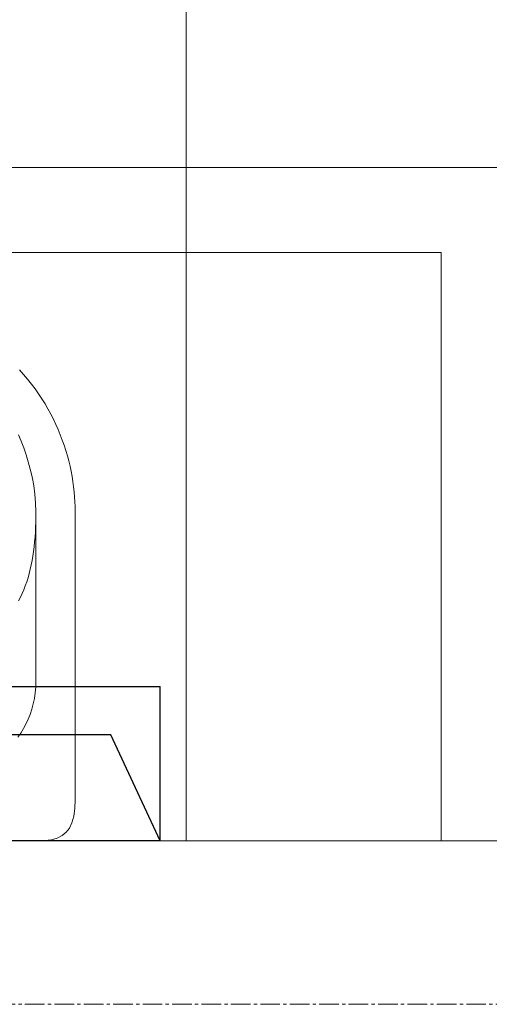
# Model space of a CAD drawing. Header units: centimetres. Extents: x 88729 to 133553, y -16225 to 14174.
# Tile 128 of 231: x 91597 to 91633, y -6861 to -6786. Entities that reach past the tile are written whole.
import ezdxf
from ezdxf.enums import TextEntityAlignment as Align

# ---------------------------------------------------------------- set-up
doc = ezdxf.new("R2010")
doc.units = ezdxf.units.CM
doc.linetypes.add('CENTER2', pattern=[1.125, 0.75, -0.125, 0.125, -0.125])
doc.layers.add('A-ARMATURA', color=252, linetype='Continuous', lineweight=5)
doc.layers.add('E_Istn_pozostaje', color=132, linetype='Continuous', lineweight=25)
for name, color, linetype in [('A-OS', 252, 'CENTER2'), ('A-SCIANY', 252, 'Continuous'), ('A-SUFITY', 252, 'Continuous'), ('E_PODKLAD', 7, 'Continuous'), ('R-MET-IWE', 252, 'Continuous')]:
    doc.layers.add(name, color=color, linetype=linetype)
doc.styles.get("Standard").update_dxf_attribs({"font": 'txt.shx'})

# ---------------------------------------------------------------- blocks, each defined once
blk = doc.blocks.new('RLX_F50_18W')
at = {"ltscale": 0.1}
for p, q in [((5.9, 31.5), (-5.9, 31.5)), ((-5.9, -31.5), (-5.9, 31.5)), ((5.9, 31.5), (-2.224, 27.739)), ((5.9, 31.5), (5.9, -31.5)), ((-2.224, 27.739), (-2.224, 0))]:
    blk.add_line(p, q, dxfattribs=at)
at = {"ltscale": 0.1, "flags": 9}
blk.add_attdef('RLXLUM', (0, 0), '', height=0.1, dxfattribs=at)
blk = doc.blocks.new('A$C3A7D2EB8')
at = {"layer": 'A-ARMATURA'}
for points in [[(-20.748, -15.488), (-21.069, -15.132), (-21.375, -14.771), (-21.668, -14.404), (-21.947, -14.032), (-22.212, -13.655), (-22.464, -13.274), (-22.703, -12.89), (-22.93, -12.502), (-23.143, -12.111), (-23.344, -11.717), (-23.532, -11.322), (-23.708, -10.925), (-23.872, -10.526), (-24.024, -10.127), (-24.165, -9.727), (-24.294, -9.327), (-24.411, -8.927), (-24.518, -8.528), (-24.613, -8.13), (-24.698, -7.734), (-24.772, -7.339), (-24.836, -6.947), (-24.889, -6.557), (-24.932, -6.171), (-24.966, -5.788), (-24.989, -5.409), (-25.003, -5.035), (-25.008, -4.665), (-25.008, -4.665), (-25.008, 17.362), (-24.981, 18.054), (-24.899, 18.645), (-24.762, 19.142), (-24.568, 19.551), (-24.315, 19.879), (-24.002, 20.133), (-23.629, 20.319), (-23.193, 20.443), (-22.695, 20.513), (-22.131, 20.535), (-0.008, 20.535)], [(-20.614, 12.611), (-20.841, 12.286), (-21.05, 11.947), (-21.24, 11.596), (-21.41, 11.232), (-21.561, 10.855), (-21.691, 10.464), (-21.799, 10.059), (-21.886, 9.64), (-21.95, 9.206), (-21.991, 8.758), (-22.008, 8.296), (-22.008, 8.296), (-22.008, -4.636), (-21.981, -5.32), (-21.924, -5.987), (-21.837, -6.649), (-21.72, -7.32), (-21.577, -7.901), (-21.424, -8.462), (-21.257, -9.005), (-21.077, -9.531), (-20.881, -10.041), (-20.668, -10.536)], [(-20.675, 2.184), (-20.82, 1.904), (-20.955, 1.617), (-21.081, 1.325), (-21.197, 1.025), (-21.305, 0.719), (-21.404, 0.407), (-21.494, 0.088), (-21.576, -0.238), (-21.65, -0.57), (-21.716, -0.909), (-21.775, -1.255), (-21.826, -1.607), (-21.871, -1.966), (-21.909, -2.331), (-21.94, -2.703), (-21.965, -3.082), (-21.984, -3.468), (-21.997, -3.86), (-22.005, -4.259), (-22.008, -4.665)]]:
    blk.add_lwpolyline(points, dxfattribs=at)
blk = doc.blocks.new('A$Ce817dbbb')
at = {"layer": 'A-ARMATURA', "color": 252, "lineweight": 9}
for p, q in [((227.104, -17269.017), (39.096, -17269.017)), ((227.104, -17314.017), (227.104, -17269.017))]:
    blk.add_line(p, q, dxfattribs=at)
at = {"layer": 'A-OS', "color": 252, "lineweight": 9, "ltscale": 2}
blk.add_line((-2608.234, -17326.517), (3323.946, -17326.517), dxfattribs=at)
at = {"layer": 'A-SCIANY', "color": 252, "lineweight": 9, "ltscale": 3}
for p, q in [((374.104, -17314.017), (39.104, -17314.017)), ((39.104, -17314.017), (199.104, -17314.017))]:
    blk.add_line(p, q, dxfattribs=at)
at = {"layer": 'A-SUFITY', "lineweight": 0, "ltscale": 0.1}
for p, q in [((207.604, -17314.017), (207.604, -17091.017)), ((40.104, -17262.517), (375.104, -17262.517))]:
    blk.add_line(p, q, dxfattribs=at)
at = {"layer": 'A-ARMATURA', "color": 252, "lineweight": 9, "rotation": 180}
blk.add_blockref('A$C3A7D2EB8', (174.096, -17293.482), dxfattribs=at)
at = {"layer": 'R-MET-IWE', "color": 252, "lineweight": 9, "width": 0.75}
for tag, rotation, p in [('0-', 90, (-1139.045, -4143.611)), ('0-', 90, (-1113.045, -4143.611)), ('0-', 90, (-1087.045, -4143.611)), ('2-', 90, (-796.045, -4143.611)), ('2-', 90, (-505.045, -4143.611)), ('0-', 90, (-480.045, -4143.611)), ('0-', 90, (-456.045, -4143.611)), ('2-', 90, (-166.045, -4143.611)), ('2-', 90, (-625.663, -4833.611)), ('2-', 90, (-599.663, -4833.611)), ('2-', 90, (-573.663, -4833.611)), ('0-', 180, (-2169.638, -4848.468)), ('0-', 180, (-2169.638, -4873.468)), ('0-', 180, (-2169.638, -4899.468)), ('-2', 90, (-1661.47, -4961.645)), ('-2', 90, (-1636.47, -4961.645)), ('0-', 270, (-1489.782, -4968.061)), ('0-', 270, (-1464.782, -4968.061)), ('0-', 270, (-1439.782, -4968.061)), ('0-', 270, (-1364.782, -4968.061)), ('0-', 270, (-1339.782, -4968.061)), ('0-', 270, (-1314.782, -4968.061)), ('0-', 270, (328.218, -4968.061)), ('0-', 270, (354.218, -4968.061)), ('0-', 270, (1256.218, -4968.061)), ('0-', 270, (1282.218, -4968.061)), ('0-', 90, (-513.045, -5496.611)), ('0-', 90, (-487.045, -5496.611)), ('K.S.-', 90, (-487.045, -5766.111)), ('0-', 90, (-513.045, -5766.111)), ('1-', 90, (-539.045, -6114.611)), ('0-', 90, (-513.045, -6114.611)), ('0-', 90, (-487.045, -6114.611)), ('0-', 90, (301.955, -6545.611)), ('0-', 90, (327.955, -6545.611)), ('0-', 90, (353.955, -6545.611)), ('0-', 90, (416.113, -6545.611)), ('0-', 90, (1255.955, -6545.611)), ('0-', 90, (1281.955, -6545.611)), ('1-', 90, (2382.955, -6845.611)), ('1-', 90, (2408.955, -6845.611)), ('1-', 90, (2434.955, -6845.611)), ('1-', 90, (2827.955, -6845.611)), ('1-', 90, (2853.955, -6845.611)), ('1-', 90, (2879.955, -6845.611)), ('<-2', 90, (-910.64, -10482.409)), ('2->', 90, (-718.146, -10854.38)), ('2->', 90, (-692.146, -10854.38)), ('2->', 90, (-744.146, -10870.803)), ('-0', 90, (-186.093, -12450.121)), ('1-', 90, (2264.472, -12866.38)), ('1-', 90, (2290.472, -12866.38)), ('1-', 90, (2316.472, -12866.38)), ('1-', 90, (2709.472, -12866.38)), ('1-', 90, (2735.472, -12866.38)), ('1-', 90, (2761.472, -12866.38)), ('<-KL', 90, (-700.012, -16780.913)), ('-0', 90, (-179.939, -18957.533)), ('0->', 90, (-1257.528, -23179.046)), ('0->', 90, (-1231.528, -23179.046)), ('0->', 90, (-1205.528, -23179.046)), ('0->', 90, (-600.528, -23179.046)), ('0->', 90, (-574.528, -23179.046)), ('0->', 90, (-1692.528, -24074.046)), ('0->', 90, (-1666.528, -24074.046)), ('0->', 90, (-1640.528, -24074.046)), ('0->', 90, (-1486.528, -24074.046)), ('0->', 90, (-1460.528, -24074.046)), ('0->', 90, (-1434.528, -24074.046)), ('<-0', 90, (-499.818, -24383.565)), ('<-0', 90, (-298.109, -24383.565)), ('<-0', 180, (-587.122, -25088.859)), ('<-0', 270, (-496.631, -25202.677)), ('<-0', 180, (-1353.253, -25419.359)), ('<-0', 180, (-1187.253, -25444.101)), ('<-0', 90, (-179.614, -25454.222)), ('<-0', 90, (-69.593, -26375.359)), ('<-0', 90, (-43.593, -26375.359))]:
    blk.add_attdef(tag, text='', height=17, rotation=rotation, dxfattribs=at).set_placement(p, align=Align.MIDDLE)
for tag, p in [('2-', (1424.812, -4179.204)), ('2-', (1424.812, -4205.204)), ('K.S.-', (-76.891, -4264.204)), ('KL-', (-613.132, -4292.185)), ('1-', (-613.132, -4312.185)), ('1-', (-613.132, -4332.185)), ('K.S.-', (1414.126, -4333.662)), ('0-', (-70.188, -4341.204)), ('0-', (469.812, -4341.204)), ('1-', (-613.132, -4352.185)), ('0-', (1424.812, -4361.204)), ('0-', (-70.188, -4367.204)), ('1-', (469.812, -4367.204)), ('0-', (1099.812, -4368.204)), ('2-', (1424.812, -4387.204)), ('1-', (-70.188, -4393.204)), ('1-', (469.812, -4393.204)), ('1-', (1099.812, -4394.204)), ('2-', (1424.812, -4413.204)), ('2-', (-70.188, -4419.204)), ('2-', (1099.812, -4420.204)), ('2-', (469.812, -4444.204)), ('K.S.-', (-76.891, -4445.204)), ('2-', (1099.812, -4446.204)), ('2-', (469.812, -4470.204)), ('2-', (-825.188, -4496.204)), ('2-', (-825.188, -4522.204)), ('2-', (-70.188, -4574.204)), ('2-', (-70.188, -4600.204)), ('K.S.-', (1089.126, -4600.662)), ('2-', (1099.812, -4653.204)), ('2-', (-70.188, -4669.204)), ('2-', (1099.812, -4679.204)), ('-1', (1806.777, -4690.779)), ('1-', (-70.188, -4695.204)), ('2-', (1099.812, -4705.204)), ('-1', (1806.777, -4716.295)), ('K.S.-', (-73.204, -4721.204)), ('-1', (1806.777, -4743.07)), ('FR-', (-70.188, -4747.204)), ('0-', (-1066.188, -6382.704)), ('0-', (-1066.188, -6408.704)), ('2-', (1729.812, -6586.204)), ('2-', (1729.812, -6612.204)), ('2-', (1729.812, -6638.204)), ('2-', (1729.812, -6664.204)), ('K.S.-', (469.812, -6788.204)), ('1-', (-962.188, -6915.204)), ('1-', (-460.188, -6923.204)), ('1-', (469.812, -6923.204)), ('2-', (1729.812, -6923.204)), ('1-', (-460.188, -6949.204)), ('1-', (469.812, -6949.204)), ('2-', (1729.812, -6949.204)), ('K.S.-', (2901.812, -6960.204)), ('2-', (1729.812, -6975.204)), ('2-', (1729.812, -7001.204)), ('2-', (-460.188, -7026.204)), ('0-', (469.812, -7026.204)), ('2-', (-460.188, -7052.204)), ('0-', (469.812, -7052.204)), ('2-', (-460.188, -7078.204)), ('2-', (469.812, -7078.204)), ('1-', (2901.812, -7088.204)), ('2-', (469.812, -7104.204)), ('1-', (2901.812, -7114.204)), ('0-', (1729.812, -7131.204)), ('2-', (-460.188, -7141.204)), ('0-', (1729.812, -7157.204)), ('2-', (-460.188, -7167.204)), ('2-', (469.812, -7181.204)), ('2-', (1729.812, -7183.204)), ('0-', (-460.188, -7193.204)), ('2-', (469.812, -7207.204)), ('2-', (1729.812, -7209.204)), ('K.S.-', (-470.874, -7217.662)), ('2-', (469.812, -7233.204)), ('2-', (1729.812, -7235.204)), ('1-', (-460.188, -7245.204)), ('2-', (469.812, -7259.204)), ('2-', (1729.812, -7261.204)), ('2-', (1729.812, -7287.204)), ('2-', (-460.188, -7297.204)), ('2->', (-943.671, -10542.973)), ('-1', (1688.294, -10711.548)), ('-1', (1688.294, -10737.548)), ('-1', (1688.294, -10763.548)), ('<-2', (1685.551, -12605.392)), ('2->', (1611.329, -12636.472)), ('2->', (1611.329, -12658.973)), ('2->', (1590.766, -12684.973)), ('K.S.-', (2783.329, -12980.973)), ('2->', (-578.671, -13046.973)), ('2->', (-578.671, -13072.973)), ('<-2', (-476.881, -13105.942)), ('1-', (2783.329, -13108.973)), ('1-', (2783.329, -13134.973)), ('<-1', (-610.787, -16857.829)), ('<-1', (-610.787, -16877.829)), ('<-1', (1688.294, -17218.96)), ('<-1', (1688.294, -17244.96)), ('<-1', (1688.294, -17270.96)), ('<-1', (-478.914, -18553.429)), ('<-0', (-2287.983, -23879.575)), ('<-0', (-2287.983, -23905.575)), ('<-0', (-2287.983, -23931.575)), ('<-0', (-343.077, -24738.183)), ('<-0', (-478.914, -25059.683))]:
    blk.add_attdef(tag, text='', height=17, dxfattribs=at).set_placement(p, align=Align.MIDDLE)

msp = doc.modelspace()

# ---------------------------------------------------------------- block references
at = {"layer": 'E_Istn_pozostaje', "rotation": 270.0000738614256}
msp.add_blockref('RLX_F50_18W', (91575.978, -6842.726), dxfattribs=at)
at = {"layer": 'E_PODKLAD'}
msp.add_blockref('A$Ce817dbbb', (91401.874, 10465.391), dxfattribs=at)

doc.saveas('drawing.dxf')
